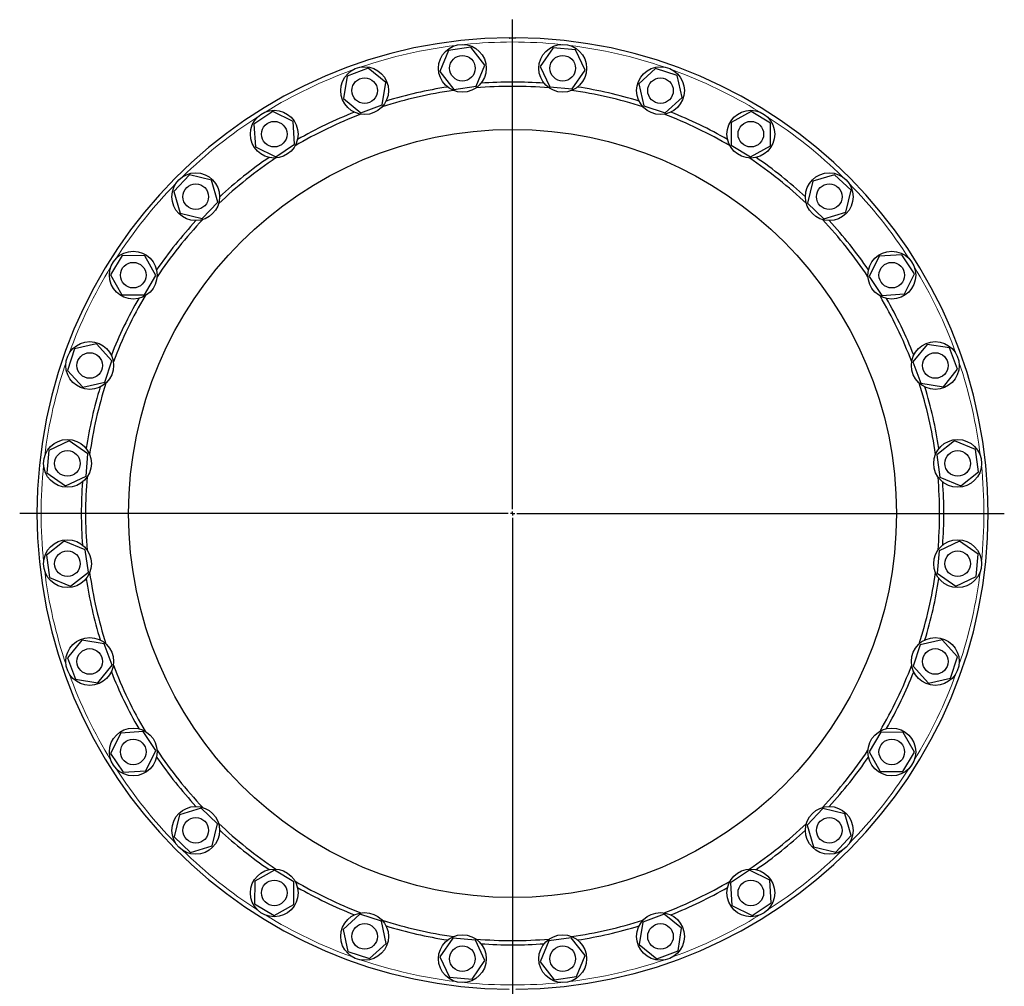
# Model space of a CAD drawing. Header units: millimetres. Extents: x 57 to 1880, y 65 to 1766.
# Tile 3 of 5: x 57 to 1211, y 633 to 1766. Entities that reach past the tile are written whole.
import ezdxf

# ---------------------------------------------------------------- set-up
doc = ezdxf.new("R2010")
doc.units = ezdxf.units.MM
doc.layers.add('FORMAT', color=7, linetype='Continuous')

# ---------------------------------------------------------------- blocks, each defined once
blk = doc.blocks.new('SW_CENTERMARKSYMBOL_0')
at = {"layer": 'FORMAT', "color": 0}
for p, q in [((0, 5), (0, 578.7)), ((-5, 0), (-577.7, 0)), ((0, 0), (-2.5, 0)), ((0, 0), (0, 2.5)), ((0, 0), (0, -2.5)), ((0, 0), (2.5, 0)), ((5, 0), (576.4, 0)), ((0, -5), (0, -582))]:
    blk.add_line(p, q, dxfattribs=at)

msp = doc.modelspace()

# ---------------------------------------------------------------- linework, layer by layer
at = {"color": 7, "linetype": 'Continuous', "lineweight": 25}
for p, q in [((585.9, 1733.6), (559.6, 1729.9)), ((602.2, 1712.6), (585.9, 1733.6)), ((682.2, 1733), (667, 1711.2)), ((708.6, 1730.8), (682.2, 1733)), ((559.6, 1729.9), (549.6, 1705.3)), ((719.9, 1706.7), (708.6, 1730.8)), ((465.5, 1709), (440.7, 1699.6)), ((486.1, 1692.2), (465.5, 1709)), ((592.2, 1688), (602.2, 1712.6)), ((667, 1711.2), (678.3, 1687.2)), ((802.4, 1708.8), (782.8, 1690.9)), ((827.7, 1700.7), (802.4, 1708.8)), ((440.7, 1699.6), (436.5, 1673.4)), ((549.6, 1705.3), (565.9, 1684.3)), ((704.7, 1684.9), (719.9, 1706.7)), ((833.4, 1674.7), (827.7, 1700.7)), ((481.9, 1666), (486.1, 1692.2)), ((565.9, 1684.3), (592.2, 1688)), ((678.3, 1687.2), (704.7, 1684.9)), ((782.8, 1690.9), (788.4, 1664.9)), ((813.7, 1656.9), (833.4, 1674.7)), ((436.5, 1673.4), (457, 1656.6)), ((457, 1656.6), (481.9, 1666)), ((788.4, 1664.9), (813.7, 1656.9)), ((353.6, 1658.3), (331.5, 1643.6)), ((377.5, 1646.5), (353.6, 1658.3)), ((914.3, 1658.4), (891.1, 1645.3)), ((937.1, 1644.8), (914.3, 1658.4)), ((331.5, 1643.6), (333.3, 1617.1)), ((379.2, 1620), (377.5, 1646.5)), ((891.1, 1645.3), (890.9, 1618.8)), ((936.9, 1618.3), (937.1, 1644.8)), ((333.3, 1617.1), (357.1, 1605.3)), ((357.1, 1605.3), (379.2, 1620)), ((890.9, 1618.8), (913.7, 1605.2)), ((913.7, 1605.2), (936.9, 1618.3)), ((255.9, 1584), (237.6, 1564.7)), ((281.7, 1577.8), (255.9, 1584)), ((1012.1, 1584.3), (986.6, 1576.8)), ((1031.4, 1566.1), (1012.1, 1584.3)), ((289.3, 1552.3), (281.7, 1577.8)), ((986.6, 1576.8), (980.4, 1550.9)), ((237.6, 1564.7), (245.2, 1539.2)), ((1025.2, 1540.2), (1031.4, 1566.1)), ((271, 1533), (289.3, 1552.3)), ((980.4, 1550.9), (999.7, 1532.7)), ((245.2, 1539.2), (271, 1533)), ((999.7, 1532.7), (1025.2, 1540.2)), ((177.1, 1489.7), (163.6, 1466.9)), ((203.7, 1489.4), (177.1, 1489.7)), ((216.7, 1466.3), (203.7, 1489.4)), ((1091, 1490.4), (1064.5, 1488.7)), ((1105.7, 1468.3), (1091, 1490.4)), ((1064.5, 1488.7), (1052.7, 1464.9)), ((163.6, 1466.9), (176.6, 1443.7)), ((203.2, 1443.4), (216.7, 1466.3)), ((1093.9, 1444.5), (1105.7, 1468.3)), ((1052.7, 1464.9), (1067.4, 1442.8)), ((176.6, 1443.7), (203.2, 1443.4)), ((1067.4, 1442.8), (1093.9, 1444.5)), ((147.2, 1386), (121.3, 1380.3)), ((165.1, 1366.3), (147.2, 1386)), ((1120.8, 1385.5), (1104, 1364.9)), ((1147, 1381.3), (1120.8, 1385.5)), ((121.3, 1380.3), (113.2, 1355)), ((1156.4, 1356.4), (1147, 1381.3)), ((157, 1341), (165.1, 1366.3)), ((1104, 1364.9), (1113.4, 1340.1)), ((113.2, 1355), (131, 1335.4)), ((1139.7, 1335.8), (1156.4, 1356.4)), ((131, 1335.4), (157, 1341)), ((1113.4, 1340.1), (1139.7, 1335.8)), ((115.2, 1272.5), (91.2, 1261.2)), ((137, 1257.3), (115.2, 1272.5)), ((1152.7, 1272.3), (1131.8, 1256)), ((1177.3, 1262.4), (1152.7, 1272.3)), ((91.2, 1261.2), (88.9, 1234.8)), ((1181, 1236.1), (1177.3, 1262.4)), ((134.8, 1230.9), (137, 1257.3)), ((1131.8, 1256), (1135.4, 1229.7)), ((1160.1, 1219.7), (1181, 1236.1)), ((88.9, 1234.8), (110.7, 1219.6)), ((110.7, 1219.6), (134.8, 1230.9)), ((1135.4, 1229.7), (1160.1, 1219.7)), ((109.3, 1154.8), (88.4, 1138.4)), ((133.9, 1144.8), (109.3, 1154.8)), ((1158.6, 1154.9), (1134.6, 1143.7)), ((1180.4, 1139.8), (1158.6, 1154.9)), ((137.6, 1118.5), (133.9, 1144.8)), ((1134.6, 1143.7), (1132.3, 1117.2)), ((88.4, 1138.4), (92, 1112.1)), ((1178.2, 1113.3), (1180.4, 1139.8)), ((92, 1112.1), (116.7, 1102.2)), ((116.7, 1102.2), (137.6, 1118.5)), ((1132.3, 1117.2), (1154.1, 1102)), ((1154.1, 1102), (1178.2, 1113.3)), ((129.7, 1038.7), (112.9, 1018.1)), ((155.9, 1034.5), (129.7, 1038.7)), ((1138.3, 1039.2), (1112.4, 1033.5)), ((1156.2, 1019.5), (1138.3, 1039.2)), ((165.4, 1009.6), (155.9, 1034.5)), ((1112.4, 1033.5), (1104.3, 1008.2)), ((112.9, 1018.1), (122.4, 993.3)), ((1148.1, 994.2), (1156.2, 1019.5)), ((148.6, 989), (165.4, 1009.6)), ((1104.3, 1008.2), (1122.1, 988.6)), ((122.4, 993.3), (148.6, 989)), ((1122.1, 988.6), (1148.1, 994.2)), ((175.4, 930), (163.6, 906.2)), ((201.9, 931.8), (175.4, 930)), ((216.6, 909.7), (201.9, 931.8)), ((1066.2, 931.1), (1052.6, 908.2)), ((1092.7, 930.8), (1066.2, 931.1)), ((1105.8, 907.7), (1092.7, 930.8)), ((163.6, 906.2), (178.4, 884.1)), ((204.9, 885.9), (216.6, 909.7)), ((1052.6, 908.2), (1065.7, 885.1)), ((1092.2, 884.8), (1105.8, 907.7)), ((178.4, 884.1), (204.9, 885.9)), ((1065.7, 885.1), (1092.2, 884.8)), ((244.2, 834.3), (238, 808.5)), ((269.6, 841.9), (244.2, 834.3)), ((288.9, 823.6), (269.6, 841.9)), ((998.3, 841.5), (980.1, 822.2)), ((1024.2, 835.3), (998.3, 841.5)), ((1031.7, 809.9), (1024.2, 835.3)), ((282.7, 797.8), (288.9, 823.6)), ((980.1, 822.2), (987.6, 796.8)), ((238, 808.5), (257.3, 790.2)), ((1013.5, 790.6), (1031.7, 809.9)), ((257.3, 790.2), (282.7, 797.8)), ((987.6, 796.8), (1013.5, 790.6)), ((355.6, 769.3), (332.5, 756.3)), ((378.5, 755.8), (355.6, 769.3)), ((912.3, 769.2), (890.2, 754.5)), ((936.1, 757.5), (912.3, 769.2)), ((332.5, 756.3), (332.2, 729.7)), ((378.2, 729.2), (378.5, 755.8)), ((890.2, 754.5), (891.9, 728)), ((937.8, 731), (936.1, 757.5)), ((332.2, 729.7), (355.1, 716.2)), ((355.1, 716.2), (378.2, 729.2)), ((891.9, 728), (915.7, 716.2)), ((915.7, 716.2), (937.8, 731)), ((455.6, 717.7), (436, 699.8)), ((480.9, 709.6), (455.6, 717.7)), ((812.3, 717.9), (787.5, 708.5)), ((832.9, 701.2), (812.3, 717.9)), ((486.6, 683.6), (480.9, 709.6)), ((787.5, 708.5), (783.2, 682.3)), ((436, 699.8), (441.6, 673.9)), ((828.7, 675), (832.9, 701.2)), ((466.9, 665.8), (486.6, 683.6)), ((564.6, 689.6), (549.4, 667.8)), ((591.1, 687.4), (564.6, 689.6)), ((602.4, 663.3), (591.1, 687.4)), ((677.1, 686.5), (667.2, 661.9)), ((703.4, 690.2), (677.1, 686.5)), ((719.8, 669.3), (703.4, 690.2)), ((783.2, 682.3), (803.8, 665.5)), ((441.6, 673.9), (466.9, 665.8)), ((803.8, 665.5), (828.7, 675)), ((549.4, 667.8), (560.7, 643.8)), ((587.2, 641.5), (602.4, 663.3)), ((667.2, 661.9), (683.5, 640.9)), ((709.8, 644.6), (719.8, 669.3)), ((560.7, 643.8), (587.2, 641.5)), ((683.5, 640.9), (709.8, 644.6))]:
    msp.add_line(p, q, dxfattribs=at)
for centre, radius in [((575.9, 1709), 28), ((693.5, 1709), 28), ((575.9, 1709), 15), ((693.5, 1709), 15), ((461.3, 1682.8), 28), ((808.1, 1682.8), 28), ((461.3, 1682.8), 15), ((808.1, 1682.8), 15), ((355.4, 1631.8), 28), ((914, 1631.8), 28), ((355.4, 1631.8), 15), ((914, 1631.8), 15), ((634.7, 1187.3), 450), ((263.4, 1558.5), 28), ((1005.9, 1558.5), 28), ((263.4, 1558.5), 15), ((1005.9, 1558.5), 15), ((190.1, 1466.6), 28), ((1079.2, 1466.6), 28), ((190.1, 1466.6), 15), ((1079.2, 1466.6), 15), ((139.1, 1360.7), 28), ((1130.2, 1360.7), 28), ((139.1, 1360.7), 15), ((1130.2, 1360.7), 15), ((113, 1246), 28), ((1156.4, 1246), 28), ((113, 1246), 15), ((1156.4, 1246), 15), ((113, 1128.5), 28), ((1156.4, 1128.5), 28), ((113, 1128.5), 15), ((1156.4, 1128.5), 15), ((139.1, 1013.9), 28), ((1130.2, 1013.9), 28), ((139.1, 1013.9), 15), ((1130.2, 1013.9), 15), ((190.1, 907.9), 28), ((1079.2, 907.9), 28), ((190.1, 907.9), 15), ((1079.2, 907.9), 15), ((263.4, 816), 28), ((1005.9, 816), 28), ((263.4, 816), 15), ((1005.9, 816), 15), ((355.4, 742.7), 28), ((914, 742.7), 28), ((355.4, 742.7), 15), ((914, 742.7), 15), ((461.3, 691.7), 28), ((808.1, 691.7), 28), ((461.3, 691.7), 15), ((808.1, 691.7), 15), ((575.9, 665.6), 28), ((693.5, 665.6), 28), ((575.9, 665.6), 15), ((693.5, 665.6), 15)]:
    msp.add_circle(centre, radius, dxfattribs=at)
for radius, start, end in [(557.5, 90.4096, 269.5904), (556.8, 89.6584, 90.3416), (557.5, 270.4096, 89.5904), (505.5, 98.6635, 107.0508), (500.5, 85.0866, 94.9134), (505.5, 85.8064, 94.1936), (505.5, 72.9492, 81.3365), (500.5, 97.9438, 107.7705), (500.5, 72.2295, 82.0562), (500.5, 110.8009, 120.6277), (505.5, 111.5207, 119.9079), (500.5, 59.3723, 69.1991), (505.5, 60.0921, 68.4793), (505.5, 124.3778, 132.7651), (505.5, 47.2349, 55.6222), (500.5, 123.658, 133.4848), (500.5, 46.5152, 56.342), (505.5, 137.2349, 145.6222), (500.5, 136.5152, 146.342), (500.5, 33.658, 43.4848), (505.5, 34.3778, 42.7651), (505.5, 150.0921, 158.4793), (500.5, 149.3723, 159.1991), (500.5, 20.8009, 30.6277), (505.5, 21.5207, 29.9079), (500.5, 162.2295, 172.0562), (500.5, 7.9438, 17.7705), (505.5, 162.9492, 171.3365), (505.5, 8.6635, 17.0508), (505.5, 175.8064, 180), (500.5, 175.0866, 180), (500.5, 355.0866, 4.9134), (505.5, 355.8064, 4.1936), (505.5, 180, 184.1936), (500.5, 180, 184.9134), (505.5, 188.6635, 197.0508), (500.5, 187.9438, 197.7705), (500.5, 342.2295, 352.0562), (505.5, 342.9492, 351.3365), (500.5, 200.8009, 210.6277), (500.5, 329.3723, 339.1991), (505.5, 201.5207, 209.9079), (505.5, 330.0921, 338.4793), (505.5, 214.3778, 222.7651), (500.5, 213.658, 223.4848), (500.5, 316.5152, 326.342), (505.5, 317.2349, 325.6222), (500.5, 226.5152, 236.342), (500.5, 303.658, 313.4848), (505.5, 227.2349, 235.6222), (505.5, 304.3778, 312.7651), (500.5, 239.3723, 249.1991), (500.5, 290.8009, 300.6277), (505.5, 240.0921, 248.4793), (505.5, 291.5207, 299.9079), (500.5, 252.2295, 262.0562), (505.5, 252.9492, 261.3365), (500.5, 277.9438, 287.7705), (505.5, 278.6635, 287.0508), (500.5, 265.0866, 274.9134), (505.5, 265.8064, 274.1936)]:
    msp.add_arc((634.7, 1187.3), radius, start, end, dxfattribs=at)
at = {"color": 8, "linetype": 'Continuous', "lineweight": 18}
for start, end in [(96.989, 108.7253), (84.1318, 95.8682), (71.2747, 83.011), (109.8461, 121.5824), (58.4176, 70.1539), (122.7033, 134.4396), (45.5604, 57.2967), (135.5604, 147.2967), (32.7033, 44.4396), (148.4176, 160.1539), (19.8461, 31.5824), (161.2747, 173.011), (6.989, 18.7253), (174.1318, 180), (354.1318, 5.8682), (180, 185.8682), (186.989, 198.7253), (341.2747, 353.011), (199.8461, 211.5824), (328.4176, 340.1539), (212.7033, 224.4396), (315.5604, 327.2967), (225.5604, 237.2967), (302.7033, 314.4396), (238.4176, 250.1539), (289.8461, 301.5824), (251.2747, 263.011), (276.989, 288.7253), (264.1318, 275.8682)]:
    msp.add_arc((634.7, 1187.3), 552.5, start, end, dxfattribs=at)
at = {"color": 7, "linetype": 'Continuous', "lineweight": 25}
for points in [[(630.7, 1744.8), (630.7, 1744.8), (630.7, 1744.7), (631, 1744.5), (631.1, 1744.3), (631.4, 1744.1)], [(638, 1744.1), (638.2, 1744.3), (638.4, 1744.5), (638.6, 1744.7), (638.7, 1744.8), (638.7, 1744.8)]]:
    msp.add_open_spline(points, degree=3, knots=[0, 0, 0, 0, 0.5, 0.5, 1, 1, 1, 1], dxfattribs=at)

# ---------------------------------------------------------------- block references
at = {"layer": 'FORMAT'}
msp.add_blockref('SW_CENTERMARKSYMBOL_0', (634.7, 1187.3), dxfattribs=at)

doc.saveas('drawing.dxf')
